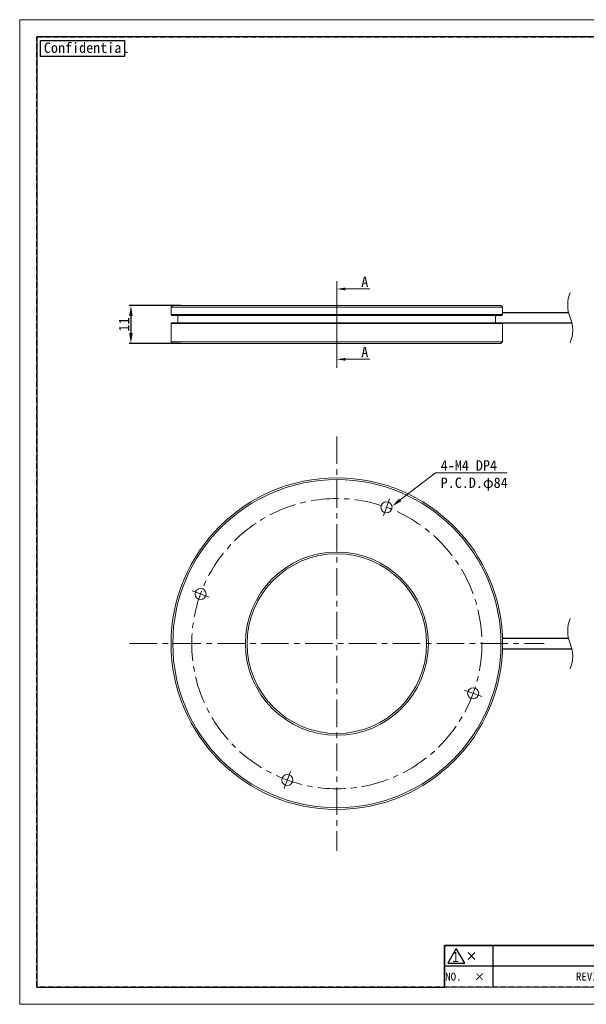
# Model space of a CAD drawing. Header units: millimetres. Extents: x -201 to 202, y 143 to 428.
# Tile 1 of 6: x -201 to -37, y 143 to 428. Entities that reach past the tile are written whole.
import ezdxf
from ezdxf import colors
from ezdxf.entities.mleader import LeaderData, LeaderLine
from ezdxf.enums import TextEntityAlignment as Align
from ezdxf.math import Vec2, Vec3

# ---------------------------------------------------------------- set-up
doc = ezdxf.new("R2010")
doc.units = ezdxf.units.MM
doc.header["$LTSCALE"] = 0.25
doc.linetypes.add('CENTER', pattern=[50.8, 31.75, -6.35, 6.35, -6.35])
doc.linetypes.add('HIDDEN', pattern=[9.525, 6.35, -3.175])
for name, color, linetype, lineweight in [('BASE', 7, 'Continuous', 20), ('CENTER', 1, 'CENTER', 9), ('COVER', 7, 'Continuous', 20), ('DIMENSION', 6, 'Continuous', 9)]:
    doc.layers.add(name, color=color, linetype=linetype, lineweight=lineweight)
doc.layers.add('CABLE 3P', color=7, linetype='Continuous')
doc.layers.add('FORM', color=7, linetype='Continuous')
doc.layers.add('EMPTY LINE', color=252, linetype='Continuous', lineweight=0, plot=False)
doc.styles.add('VS Standard', font='msgothic.ttc', dxfattribs={"height": 3})
doc.styles.add('VS Standard(小)', font='msgothic.ttc', dxfattribs={"height": 2.4})
doc.dimstyles.new('VS Standard x1', dxfattribs={"dimtxt": 3, "dimasz": 3, "dimexe": 0.5, "dimexo": 0.8, "dimgap": 0.5, "dimtad": 3, "dimrnd": 0.0001, "dimzin": 9, "dimdsep": 46, "dimtxsty": 'VS Standard', "dimcen": 0, "dimaunit": 1, "dimadec": 0, "dimazin": 2, "dimtfac": 1, "dimtmove": 0, "dimatfit": 2, "dimfxl": 1, "dimtolj": 1, "dimtzin": 0, "dimarcsym": 0})

# ---------------------------------------------------------------- blocks, each defined once
blk = doc.blocks.new('表題欄金物用_ver2.0.0')
at = {"layer": 'FORM', "color": 0}
for p, q in [((-11, 40.5), (-191, 40.5)), ((-191, 40.5), (-191, 28.5)), ((-110, 28.49), (-110, 40.5)), ((-39, 28.49), (-39, 40.49)), ((-29, 28.49), (-29, 40.49)), ((-11, 28.5), (-11, 40.5)), ((-39, 36.5), (-191, 36.5)), ((-24.54, 35.38), (-24.54, 29.78)), ((-13.42, 34.8), (-20.21, 33.59)), ((-13.42, 32.58), (-13.42, 34.8)), ((-39, 32.5), (-191, 32.5)), ((-27.34, 32.58), (-12.62, 32.58)), ((-20.21, 32.58), (-20.21, 33.59)), ((-20.21, 32.58), (-20.21, 31.57)), ((-13.42, 30.35), (-20.21, 31.57)), ((-13.42, 32.58), (-13.42, 30.35)), ((-11, 28.5), (-191, 28.5)), ((-191, 28.5), (-191, 11)), ((-176, 28.5), (-176, 11)), ((-161, 28.5), (-161, 11)), ((-146, 28.5), (-146, 11)), ((-131, 28.5), (-131, 11)), ((-96, 11), (-96, 28.5)), ((-11, 11), (-11, 28.5)), ((-272, 23), (-286, 23)), ((-286, 23), (-286, 17)), ((-211, 23), (-272, 23)), ((-272, 23), (-272, 17)), ((-211, 23), (-211, 17)), ((-199, 23), (-211, 23)), ((-199, 23), (-199, 17)), ((-191, 23), (-199, 23)), ((-131, 24.12), (-96, 24.12)), ((-279.19, 21), (-277.19, 19)), ((-279.19, 19), (-277.19, 21)), ((-96, 21), (-11, 21)), ((-131, 19.75), (-96, 19.75)), ((-286, 17), (-286, 11)), ((-272, 17), (-286, 17)), ((-272, 17), (-272, 11)), ((-211, 17), (-272, 17)), ((-211, 17), (-211, 11)), ((-199, 17), (-211, 17)), ((-199, 17), (-199, 11)), ((-191, 17), (-199, 17)), ((-96, 15.38), (-131, 15.38)), ((-11, 16), (-96, 16)), ((-191, 11), (-11, 11))]:
    blk.add_line(p, q, dxfattribs=at)
at = {"layer": 'FORM', "color": 0, "linetype": 'HIDDEN', "lineweight": 9}
for p, q in [((-156, 28.49), (-156, 40.49)), ((-75, 28.49), (-75, 40.49)), ((-11, 36.5), (-39, 36.5)), ((-116, 11), (-116, 28.5)), ((-78.5, 11), (-78.5, 28.5)), ((-131, 24.5), (-191, 24.5))]:
    blk.add_line(p, q, dxfattribs=at)
at = {"layer": 'FORM', "color": 0, "lineweight": 15}
blk.add_line((-191, 11), (-286, 11), dxfattribs=at)
at = {"layer": 'FORM', "color": 0}
blk.add_lwpolyline([(-282.58, 22.13), (-285.01, 17.93), (-280.16, 17.93)], close=True, dxfattribs=at)
for radius in [2, 1]:
    blk.add_circle((-24.54, 32.58), radius, dxfattribs=at)
at = {"layer": 'FORM', "color": 0, "attachment_point": 5}
for s, insert, char_height, width, style in [('{\\LMATERIAL}', (-173.5, 38.5), 2.4, 36.5, 'VS Standard(小)'), ('{\\LCHAMFER}   ', (-92.5, 38.5), 2.4, 35, 'VS Standard(小)'), ('{\\LUNIT}', (-34, 38.35), 2, 20, 'VS Standard'), ('{\\LMETHOD} 図法', (-20, 38.35), 2, 20, 'VS Standard'), ('{\\LTREATMENT}', (-173.5, 34.5), 2.4, 36.5, 'VS Standard(小)'), ('{\\LFINISHING}', (-92.5, 34.5), 2.4, 35, 'VS Standard(小)'), ('{\\T0.9;\\LTREATMENT CONTACT}', (-173.5, 30.5), 2, 36.5, 'VS Standard(小)'), ('{\\LDECENTRATION} ', (-92.5, 30.5), 2.4, 35, 'VS Standard(小)'), ('mm', (-34, 32.35), 2.8, 20, 'VS Standard'), ('{\\fＭＳ ゴシック|b0|i0|c128|p49;APPROVED}', (-183.5, 26.5), 2.3, 15, 'VS Standard'), ('{\\fＭＳ ゴシック|b0|i0|c128|p49;CHECKED}', (-168.5, 26.5), 2.3, 15, 'VS Standard'), ('{\\fＭＳ ゴシック|b0|i0|c128|p49;DESIGNED}', (-153.5, 26.5), 2.3, 15, 'VS Standard'), ('{\\fＭＳ ゴシック|b0|i0|c128|p49;DRAWN}', (-138.5, 26.5), 2.3, 15, 'VS Standard'), ('{\\W0.7;\\LTOLERANCE\\l }', (-123.5, 26.31), 1.7, 20, 'VS Standard(小)'), ('{\\LANGLE}', (-123.5, 21.94), 2, 14.9784, 'VS Standard(小)'), ('SCALE', (-123.5, 17.56), 2, 15, 'VS Standard(小)'), ('{\\fＭＳ ゴシック|b0|i0|c128|p49;NAME}', (-87.25, 18.5), 2.4, 15, 'VS Standard(小)'), ('NO.', (-283.44, 14), 2.3, 14, 'VS Standard'), ('\\pxi-3,l4,t4;×^I', (-276.99, 14), 2.3, 14, 'VS Standard'), ('REVISION', (-241.67, 14), 2.3, 46, 'VS Standard'), ('{\\fMS Gothic|b0|i0|c128|p49;DATE}', (-204.99, 14), 2.3, 12, 'VS Standard'), ('NAME', (-195, 14), 2.3, 8, 'VS Standard'), ('{\\fＭＳ ゴシック|b0|i0|c128|p49;DRAW NO.}', (-87.25, 13.5), 2.4, 15, 'VS Standard(小)'), ('{\\fＭＳ ゴシック|b0|i0|c128|p49;DATE}', (-123.5, 13.19), 2, 15, 'VS Standard(小)')]:
    blk.add_mtext(s, dxfattribs=dict(at, insert=insert, char_height=char_height, width=width, style=style))
at = {"layer": 'FORM', "color": 0, "insert": (-87.25, 24.75), "char_height": 2, "width": 16, "attachment_point": 5, "line_spacing_factor": 0.8, "style": 'VS Standard'}
blk.add_mtext('\\pxsm0.9;{\\LREMARK}   ', dxfattribs=at)
at = {"layer": 'FORM', "color": 0, "insert": (-282.79, 19.73), "char_height": 3, "attachment_point": 5, "style": 'VS Standard'}
blk.add_mtext('1', dxfattribs=at)
at = {"layer": 'FORM', "color": 0}
for tag, height, style, p in [('材料', 2.8, 'VS Standard', (-133, 38.5)), ('一般面取', 2.8, 'VS Standard', (-57, 38.5)), ('処理', 2.8, 'VS Standard', (-133, 34.5)), ('仕上', 2.8, 'VS Standard', (-57, 34.5)), ('処理接点', 2.8, 'VS Standard', (-133, 30.5)), ('偏芯', 2.8, 'VS Standard', (-57, 30.5)), ('一般公差', 2.4, 'VS Standard(小)', (-106, 26.31)), ('適用（機種名）', 3.6, 'VS Standard', (-44.75, 24.75)), ('角度', 2.4, 'VS Standard(小)', (-106, 21.94)), ('NAME', 3.5, 'VS Standard', (-44.75, 18.5)), ('SCALE', 2.4, 'VS Standard(小)', (-106, 17.56)), ('DATE', 2.4, 'VS Standard(小)', (-106, 13.19)), ('DRAW_NO.', 3.5, 'VS Standard', (-44.75, 13.5))]:
    blk.add_attdef(tag, text='', height=height, dxfattribs=dict(at, style=style)).set_placement(p, align=Align.MIDDLE_CENTER)
at = {"layer": 'FORM', "color": 0, "style": 'VS Standard'}
for tag, p in [('APPROVED', (-182.5, 15.06)), ('CHECKED', (-167.5, 15.18)), ('DESIGNED', (-152.5, 15.09)), ('DRAWN', (-137.5, 15.23))]:
    blk.add_attdef(tag, text='', height=4.5, dxfattribs=at).set_placement(p, align=Align.BOTTOM_CENTER)
blk = doc.blocks.new('*D389')
at = {"layer": 'Defpoints', "color": 0}
for p in [(-153.92, 345.02), (-169.29, 334.02), (-153.92, 334.02)]:
    blk.add_point(p, dxfattribs=at)
at = {"layer": 'DIMENSION', "color": 0, "lineweight": -2}
for p, q in [((-154.72, 345.02), (-169.79, 345.02)), ((-169.29, 342.02), (-169.29, 337.02)), ((-154.72, 334.02), (-169.79, 334.02))]:
    blk.add_line(p, q, dxfattribs=at)
at = {"layer": 'DIMENSION', "color": 0}
for points in [[(-168.79, 342.02), (-169.79, 342.02), (-169.29, 345.02)], [(-169.79, 337.02), (-168.79, 337.02), (-169.29, 334.02)]]:
    blk.add_solid(points, dxfattribs=at)
at = {"layer": 'DIMENSION', "color": 0, "insert": (-171.29, 339.52), "char_height": 3, "attachment_point": 5, "rotation": 90, "style": 'VS Standard'}
blk.add_mtext('\\A1;11', dxfattribs=at)

msp = doc.modelspace()

# ---------------------------------------------------------------- linework, layer by layer
at = {"layer": 'BASE'}
for p, q in [((-157.667, 344.524), (-157.667, 342.404)), ((-155.667, 342.154), (-155.667, 340.024)), ((-61.667, 343.274), (-61.667, 344.524))]:
    msp.add_line(p, q, dxfattribs=at)
msp.add_lwpolyline([(-61.667, 344.524), (-157.667, 344.524), (-157.167, 345.024), (-62.167, 345.024)], close=True, dxfattribs=at)
at = {"layer": 'BASE', "elevation": 0, "flags": 128}
for points in [[(-61.691, 342.404), (-157.667, 342.404), (-157.417, 342.154), (-61.937, 342.154), (-61.691, 342.404), (-61.683, 342.764), (-61.675, 343.041), (-61.669, 343.215), (-61.667, 343.274), (-61.669, 343.215), (-61.675, 343.042), (-61.676, 343.024)], [(-63.687, 342.154), (-63.691, 341.668), (-63.691, 341.524), (-63.691, 340.024)]]:
    msp.add_lwpolyline(points, dxfattribs=at)
at = {"layer": 'BASE'}
for centre, radius in [((-109.667, 247.14), 48), ((-109.667, 247.14), 47.5), ((-95.302, 286.607), 1.6), ((-109.667, 247.14), 26.5), ((-109.667, 247.14), 26), ((-149.134, 261.505), 1.6), ((-70.2, 232.775), 1.6), ((-124.032, 207.673), 1.6)]:
    msp.add_circle(centre, radius, dxfattribs=at)
at = {"layer": 'CABLE 3P'}
for p, q in [((-61.676, 343.024), (-42.591, 343.024)), ((-61.917, 340.024), (-41.625, 340.024)), ((-42.591, 248.64), (-61.69, 248.64)), ((-61.69, 245.64), (-41.698, 245.64))]:
    msp.add_line(p, q, dxfattribs=at)
at = {"layer": 'CENTER'}
for p, q in [((-109.667, 348.024), (-109.667, 331.024)), ((-109.667, 307.14), (-109.667, 187.14)), ((-96.2, 284.14), (-94.404, 289.074)), ((-146.667, 260.607), (-151.601, 262.402)), ((-169.667, 247.14), (-49.667, 247.14)), ((-72.667, 233.673), (-67.733, 231.877)), ((-123.134, 210.139), (-124.93, 205.206))]:
    msp.add_line(p, q, dxfattribs=at)
msp.add_circle((-109.667, 247.14), 42, dxfattribs=at)
at = {"layer": 'COVER'}
for p, q in [((-157.417, 340.024), (-157.667, 339.774)), ((-157.667, 339.774), (-157.667, 334.524)), ((-61.667, 339.774), (-157.667, 339.774)), ((-157.417, 340.024), (-61.917, 340.024)), ((-61.667, 339.774), (-61.917, 340.024)), ((-61.667, 334.524), (-61.667, 339.774)), ((-157.667, 334.524), (-157.167, 334.024)), ((-157.667, 334.524), (-61.667, 334.524)), ((-62.167, 334.024), (-157.167, 334.024)), ((-62.167, 334.024), (-61.667, 334.524))]:
    msp.add_line(p, q, dxfattribs=at)
at = {"layer": 'DIMENSION'}
msp.add_line((-109.667, 352.024), (-109.667, 327.024), dxfattribs=at)
for centre, start, end in [((-33.385, 345.159), 157.38014, 202.61986), ((-50.831, 337.89), 337.38014, 22.61986), ((-33.385, 250.774), 157.38014, 202.61986), ((-50.831, 243.505), 337.38014, 22.61986)]:
    msp.add_arc(centre, 9.45, start, end, dxfattribs=at)
at = {"layer": 'EMPTY LINE'}
for p, q in [((-201.5, 427.75), (-201.5, 142.75)), ((201.5, 427.75), (-201.5, 427.75)), ((-201.5, 142.75), (201.5, 142.75))]:
    msp.add_line(p, q, dxfattribs=at)
at = {"layer": 'FORM', "linetype": 'HIDDEN'}
msp.add_lwpolyline([(-196.5, 422.75), (196.5, 422.75), (196.5, 147.75), (-196.5, 147.75)], close=True, dxfattribs=at)
at = {"layer": 'FORM'}
msp.add_lwpolyline([(-196.5, 422.75), (-196.5, 147.75), (-78.5, 147.75), (-78.5, 159.75), (16.5, 159.75), (16.5, 177.25), (196.5, 177.25), (196.5, 422.75), (-196.5, 422.75)], close=True, dxfattribs=at)
at = {"layer": 'FORM', "lineweight": 30}
msp.add_lwpolyline([(-195.5, 421.75), (-171.109, 421.75), (-171.109, 417.088), (-195.5, 417.088)], close=True, dxfattribs=at)

# ---------------------------------------------------------------- block references
at = {"layer": 'FORM'}
ref = msp.add_blockref('表題欄金物用_ver2.0.0', (207.5, 136.75), dxfattribs=at)
ref.add_attrib('材料', '-', dxfattribs={"layer": 'EMPTY LINE', "color": 0, "height": 2.8, "style": 'VS Standard'}).set_placement((74.5, 175.25), align=Align.MIDDLE_CENTER)
ref.add_attrib('処理', '-', dxfattribs={"color": 0, "height": 2.8, "style": 'VS Standard'}).set_placement((74.5, 171.25), align=Align.MIDDLE_CENTER)
ref.add_attrib('処理接点', '-', dxfattribs={"color": 0, "height": 2.8, "style": 'VS Standard'}).set_placement((74.5, 167.25), align=Align.MIDDLE_CENTER)
ref.add_attrib('一般面取', '-', dxfattribs={"color": 0, "height": 2.8, "style": 'VS Standard'}).set_placement((150.5, 175.247), align=Align.MIDDLE_CENTER)
ref.add_attrib('仕上', '-', dxfattribs={"color": 0, "height": 2.8, "style": 'VS Standard'}).set_placement((150.5, 171.247), align=Align.MIDDLE_CENTER)
ref.add_attrib('偏芯', '-', dxfattribs={"color": 0, "height": 2.8, "style": 'VS Standard'}).set_placement((150.5, 167.247), align=Align.MIDDLE_CENTER)
ref.add_attrib('一般公差', '-', dxfattribs={"color": 0, "height": 2.4, "style": 'VS Standard(小)'}).set_placement((101.5, 163.062), align=Align.MIDDLE_CENTER)
ref.add_attrib('角度', '-', dxfattribs={"color": 0, "height": 2.4, "style": 'VS Standard(小)'}).set_placement((101.5, 158.688), align=Align.MIDDLE_CENTER)
ref.add_attrib('SCALE', '1 / 1', dxfattribs={"color": 0, "height": 2.4, "style": 'VS Standard(小)'}).set_placement((101.5, 154.312), align=Align.MIDDLE_CENTER)
ref.add_attrib('DATE', '2020/05/25', dxfattribs={"color": 0, "height": 2.4, "style": 'VS Standard(小)'}).set_placement((101.5, 149.938), align=Align.MIDDLE_CENTER)
ref.add_attrib('適用（機種名）', 'VHR-9652', dxfattribs={"color": 0, "height": 3.6, "style": 'VS Standard'}).set_placement((162.75, 161.5), align=Align.MIDDLE_CENTER)
ref.add_attrib('NAME', 'DRAWING ', dxfattribs={"color": 0, "height": 3.5, "style": 'VS Standard'}).set_placement((162.75, 155.25), align=Align.MIDDLE_CENTER)
ref.add_attrib('DRAW_NO.', 'L1115A-A00100', dxfattribs={"color": 0, "height": 3.5, "style": 'VS Standard'}).set_placement((162.75, 150.25), align=Align.MIDDLE_CENTER)
ref.add_attrib('DESIGNED', 'Benson', dxfattribs={"color": 0, "height": 3, "style": 'VS Standard'}).set_placement((55, 151.841), align=Align.BOTTOM_CENTER)
ref.add_attrib('DRAWN', 'Benson', dxfattribs={"color": 0, "height": 3, "style": 'VS Standard'}).set_placement((70, 151.985), align=Align.BOTTOM_CENTER)
ref.add_attrib('CHECKED', 'Lee', dxfattribs={"color": 0, "height": 4.5, "style": 'VS Standard'}).set_placement((40, 151.927), align=Align.BOTTOM_CENTER)
ref.add_attrib('APPROVED', 'Lee', dxfattribs={"color": 0, "height": 4.5, "style": 'VS Standard'}).set_placement((25, 151.812), align=Align.BOTTOM_CENTER)

# ---------------------------------------------------------------- texts
at = {"layer": 'FORM', "lineweight": 30, "insert": (-194.506, 421.139), "char_height": 3, "attachment_point": 1, "style": 'VS Standard'}
msp.add_mtext_dynamic_manual_height_columns('Confidential', width=3, gutter_width=15, heights=[0], dxfattribs=at)

# ---------------------------------------------------------------- dimensions: what is measured, and where the dimension line sits
at = {"layer": 'DIMENSION'}
dim = msp.add_linear_dim(base=(-169.292, 334.024), p1=(-153.919, 345.024), p2=(-153.919, 334.024), angle=90, dimstyle='VS Standard x1', dxfattribs=at)
dim.commit()
dim.dimension.update_dxf_attribs({"geometry": '*D389', "text_midpoint": (-171.293, 339.524)})

# ---------------------------------------------------------------- leaders
ml = msp.add_multileader_mtext('Standard', dxfattribs=at)
ml.set_content('A', color=256, style='VS Standard')
ml.set_leader_properties(color=256, linetype='ByLayer', lineweight=-1)
ml.build(insert=Vec2(0, 0))
ml.multileader.update_dxf_attribs({"has_dogleg": 0, "text_left_attachment_type": 6, "text_right_attachment_type": 6, "dogleg_length": 0.36, "arrow_head_size": 2.5})
ctx = ml.context
ctx.base_point, ctx.char_height, ctx.arrow_head_size, ctx.landing_gap_size, ctx.plane_origin = Vec3(-104.099, 349.804), 3, 2.5, 1.5, Vec3(-220.581, 150.97)
ctx.left_attachment, ctx.right_attachment = 6, 6
notes = []
notes.append((ctx, [(0, (1, 1, 0), (-104.459, 349.804), (1, 0), 0.36, [(0, [(-109.667, 349.804)], 0, [])])]))
ctx.mtext.insert = Vec3(-102.599, 353.404)
ml = msp.add_multileader_mtext('Standard', dxfattribs=at)
ml.set_content('A', color=256, style='VS Standard')
ml.set_leader_properties(color=256, linetype='ByLayer', lineweight=-1)
ml.build(insert=Vec2(0, 0))
ml.multileader.update_dxf_attribs({"has_dogleg": 0, "text_left_attachment_type": 6, "text_right_attachment_type": 6, "dogleg_length": 0.36, "arrow_head_size": 2.5})
ctx = ml.context
ctx.base_point, ctx.char_height, ctx.arrow_head_size, ctx.landing_gap_size, ctx.plane_origin = Vec3(-104.099, 329.444), 3, 2.5, 1.5, Vec3(-220.581, 130.611)
ctx.left_attachment, ctx.right_attachment = 6, 6
notes.append((ctx, [(0, (1, 1, 0), (-104.459, 329.444), (1, 0), 0.36, [(0, [(-109.667, 329.444)], 0, [])])]))
ctx.mtext.insert = Vec3(-102.599, 333.044)
ml = msp.add_multileader_mtext('Standard', dxfattribs=at)
ml.set_content('4-M4 DP4\\PP.C.D.φ84', color=256, style='VS Standard')
ml.set_leader_properties(color=256, linetype='ByLayer', lineweight=-1)
ml.build(insert=Vec2(0, 0))
ml.multileader.update_dxf_attribs({"has_dogleg": 0, "text_left_attachment_type": 6, "text_right_attachment_type": 6, "dogleg_length": 0.36, "arrow_head_size": 3})
ctx = ml.context
ctx.base_point, ctx.char_height, ctx.arrow_head_size, ctx.landing_gap_size, ctx.plane_origin = Vec3(-81.117, 296.62), 3, 3, 1.5, Vec3(-207.041, 172.978)
ctx.left_attachment, ctx.right_attachment = 6, 6
notes.append((ctx, [(0, (1, 1, 0), (-81.477, 296.62), (1, 0), 0.36, [(0, [(-93.728, 286.891)], 0, [])])]))
ctx.mtext.insert = Vec3(-79.617, 300.22)
for ctx, leaders in notes:
    for number, flags, end, landing, length, lines in leaders:
        leader = LeaderData()
        leader.index, (leader.has_last_leader_line, leader.has_dogleg_vector, leader.attachment_direction) = number, flags
        leader.last_leader_point, leader.dogleg_vector, leader.dogleg_length = Vec3(end), Vec3(landing), length
        for number, points, colour, breaks in lines:
            line = LeaderLine()
            line.index, line.vertices, line.color, line.breaks = number, Vec3.list(points), colors.encode_raw_color(colour), breaks
            leader.lines.append(line)
        ctx.leaders.append(leader)

doc.saveas('drawing.dxf')
